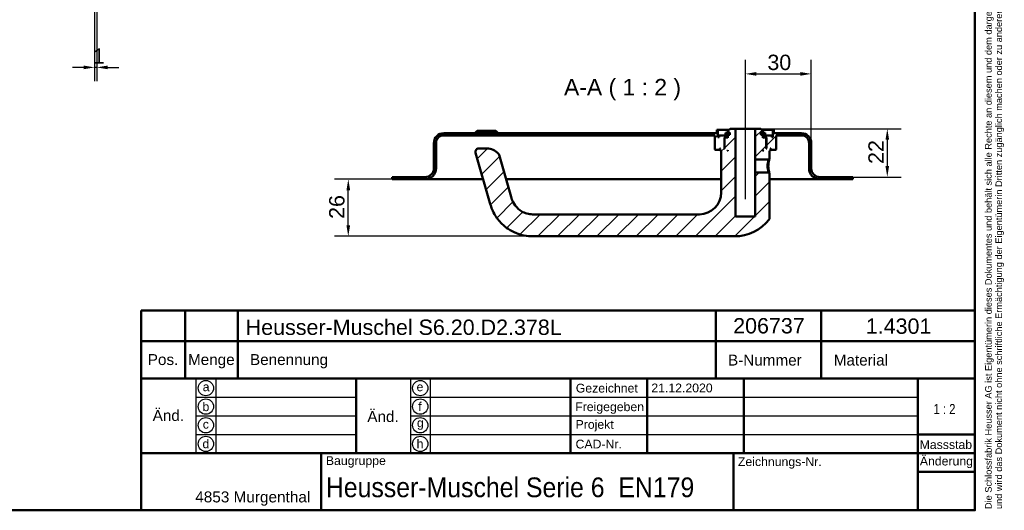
# Model space of a CAD drawing. Header units: millimetres. Extents: x 20 to 833, y 20 to 574.
# Tile 5 of 6: x 385 to 833, y 20 to 244. Entities that reach past the tile are written whole.
import ezdxf
from ezdxf.enums import TextEntityAlignment as Align

# ---------------------------------------------------------------- set-up
doc = ezdxf.new("R2010")
doc.units = ezdxf.units.MM
doc.header["$LTSCALE"] = 2
for name, color, linetype, lineweight in [('Bemaßungen(DIN)', 7, 'Continuous', 25), ('Mittellinie(DIN)', 7, 'Continuous', 25), ('Sichtbare Kanten(DIN)', 7, 'Continuous', 50), ('Skizziergeometrie(DIN)', 7, 'Continuous', 50), ('Skizzierlinie(DIN)', 7, 'Continuous', 25), ('Symbole(DIN)', 7, 'Continuous', 25)]:
    doc.layers.add(name, color=color, linetype=linetype, lineweight=lineweight)
doc.layers.add('Schraffur', color=179, linetype='Continuous', lineweight=9, true_color=0x1e1e47)
doc.styles.add('Aktuell-DIN', font='arial.ttf')
doc.styles.add('Aktuell-DINGroßer Text', font='arial.ttf')
doc.styles.add('STANDARD-DIN~0', font='arial.ttf')
doc.styles.add('Textstil10', font='arial.ttf')
doc.styles.add('Textstil41', font='arial.ttf', dxfattribs={"width": 0.8})
doc.styles.add('Textstil83', font='arial.ttf', dxfattribs={"width": 0.8})
doc.dimstyles.new('CAD-LAN', dxfattribs={"dimscale": 2, "dimtxt": 3.5, "dimasz": 2.5, "dimexe": 3.175, "dimexo": 0, "dimgap": 0.8, "dimtad": 1, "dimrnd": 1e-08, "dimtxsty": 'STANDARD-DIN~0', "dimcen": 0.09, "dimdle": 10, "dimclrd": 250, "dimclre": 250, "dimclrt": 250, "dimadec": 0, "dimazin": 2, "dimtfac": 1, "dimtmove": 0, "dimatfit": 3, "dimfxl": 1, "dimtolj": 1, "dimtzin": 0, "dimlwd": 25, "dimlwe": 25, "dimarcsym": 0})

# ---------------------------------------------------------------- blocks, each defined once
blk = doc.blocks.new('Ränder Standardrahmen')
at = {"layer": 'Skizziergeometrie(DIN)', "flags": 128}
blk.add_lwpolyline([(10, 10), (10, 287), (410, 287), (410, 10), (10, 10)], dxfattribs=at)
blk = doc.blocks.new('Schriftfelder Heusser')
at = {"layer": 'Skizziergeometrie(DIN)'}
for p, q in [((101, 229.92), (101, 236.92)), ((101, 236.92), (291, 236.92)), ((111, 229.92), (111, 236.92)), ((123, 229.92), (123, 236.92)), ((232, 229.92), (232, 236.92)), ((256, 229.92), (256, 236.92)), ((291, 236.92), (291, 229.92)), ((101, 191.42), (101, 229.92)), ((101, 229.92), (291, 229.92)), ((111, 229.92), (111, 221.42)), ((123, 229.92), (123, 221.42)), ((232, 229.92), (232, 221.42)), ((256, 229.92), (256, 221.42)), ((291, 229.92), (291, 191.42)), ((101, 221.42), (291, 221.42)), ((150, 221.42), (150, 204.42)), ((198.85, 221.42), (198.85, 204.42)), ((216.35, 221.42), (216.35, 204.42)), ((238.35, 221.42), (238.35, 204.42)), ((278, 221.42), (278, 191.42)), ((278, 208.67), (291, 208.67)), ((101, 204.42), (291, 204.42)), ((142, 204.42), (142, 191.42)), ((236, 204.42), (236, 191.42)), ((278, 200.17), (291, 200.17)), ((291, 191.42), (101, 191.42))]:
    blk.add_line(p, q, dxfattribs=at)
at = {"layer": 'Skizzierlinie(DIN)'}
for p, q in [((113.5, 221.42), (113.5, 204.42)), ((118, 221.42), (118, 204.42)), ((162.35, 221.42), (162.35, 204.42)), ((166.85, 221.42), (166.85, 204.42)), ((113.5, 217.17), (150, 217.17)), ((162.35, 217.17), (278, 217.17)), ((113.5, 212.92), (150, 212.92)), ((162.35, 212.92), (278, 212.92)), ((113.5, 208.67), (150, 208.67)), ((162.35, 208.67), (278, 208.67))]:
    blk.add_line(p, q, dxfattribs=at)
for centre in [(115.75, 219.25), (164.6, 219.25), (115.75, 215.04), (164.6, 215.04), (115.75, 210.79), (164.6, 210.79), (115.75, 206.54), (164.6, 206.54)]:
    blk.add_circle(centre, 1.75, dxfattribs=at)
at = {"layer": 'Symbole(DIN)', "color": 7, "insert": (293.33, 191.7), "char_height": 1.5, "width": 182.3003, "attachment_point": 1, "rotation": 90, "line_spacing_factor": 0.944221, "style": 'Aktuell-DIN'}
blk.add_mtext('\\fArial|b0|i0;\\H1.5000;Die Schlossfabrik Heusser AG ist Eigentümerin dieses Dokumentes und behält sich alle Rechte an diesem und dem dargestellten Gegenstand vor. Der Empfänger anerkennt diese Rechte\\Pund wird das Dokument nicht ohne schriftliche Ermächtigung der Eigentümerin Dritten zugänglich machen oder zu anderen Zwecken verwenden, zu dem es ihm übergeben worden ist.\\P ', dxfattribs=at)
at = {"layer": 'Symbole(DIN)', "color": 179, "true_color": 0x262659, "style": 'Aktuell-DIN'}
for s, insert, char_height, attachment_point in [('Pos.', (106, 227), 2.489, 2), ('Menge', (117, 227), 2.489, 2), ('Benennung', (125.81, 225.38), 2.489, 4), ('B-Nummer', (234.74, 225.62), 2.489, 4), ('Material', (265.02, 225.62), 2.489, 5), ('\\fArial|b0|i0;a', (115.81, 219.53), 2, 5), ('\\fArial|b0|i0;e', (164.54, 219.53), 2, 5), ('\\fArial|b0|i0;Gezeichnet', (200.05, 219.23), 2, 4), ('\\fArial|b0|i0;b', (115.75, 215), 2, 5), ('\\fArial|b0|i0;f', (164.55, 215.06), 2, 5), ('\\fArial|b0|i0;Freigegeben', (199.92, 216), 2, 1), ('\\fArial|b0|i0;c', (115.75, 211.01), 2, 5), ('\\fArial|b0|i0;g', (164.63, 211.05), 2, 5), ('\\fArial|b0|i0;Projekt', (200, 211.98), 2, 1), ('\\fArial|b0|i0;d', (115.76, 206.55), 2, 5), ('\\fArial|b0|i0;h', (164.55, 206.57), 2, 5), ('\\fArial|b0|i0;CAD-Nr.', (200, 207.5), 2, 1), ('\\fArial|b0|i0;\\H2.0000;Massstab', (284.39, 206.37), 2, 5), ('\\fArial|b0|i0;\\H2.0000;Baugruppe', (143.1, 203.73), 2, 1), ('\\fArial|b0|i0;Zeichnungs-Nr.', (237, 203.5), 2, 1), ('\\fArial|b0|i0;\\H2.5000;4853 Murgenthal', (113.33, 192.46), 2.5, 7)]:
    blk.add_mtext(s, dxfattribs=dict(at, insert=insert, char_height=char_height, attachment_point=attachment_point))
at = {"layer": 'Symbole(DIN)', "color": 179, "true_color": 0x262659, "attachment_point": 5, "style": 'Aktuell-DIN'}
for s, insert, char_height, width in [('Änd.', (107.21, 213), 2.489, 12.3494), ('Änd.', (156.12, 212.76), 2.489, 12.3494), ('\\fArial|b0|i0;Änderung', (284.51, 202.33), 2, 12.1143)]:
    blk.add_mtext(s, dxfattribs=dict(at, insert=insert, char_height=char_height, width=width))
at = {"layer": 'Symbole(DIN)', "color": 7, "insert": (143.1, 196.62), "char_height": 4.5, "width": 90.18, "attachment_point": 4, "style": 'Aktuell-DIN'}
blk.add_mtext('\\fArial|b0|i0;\\W0.90;\\H4.5000;Heusser-Muschel Serie 6  EN179', dxfattribs=at)
at = {"layer": 'Symbole(DIN)', "color": 179, "true_color": 0x262659, "style": 'Textstil10'}
blk.add_attdef('ERSTELLUNGSDATUM_001', (217.26, 218.29), '', height=2, dxfattribs=at)
at = {"layer": 'Symbole(DIN)', "color": 179, "true_color": 0x262659}
for tag, height, style, p in [('AUTOR', 2.49, 'Aktuell-DIN', (240.03, 219.26)), ('KONTROLLDATUM', 2, 'Textstil10', (217.42, 215.04)), ('KONTROLLIERT_VON', 2, 'Textstil10', (239.98, 215.05))]:
    blk.add_attdef(tag, text='', height=height, dxfattribs=dict(at, style=style)).set_placement(p, align=Align.MIDDLE_LEFT)
at = {"layer": 'Symbole(DIN)', "color": 7, "style": 'Textstil83', "width": 0.8}
blk.add_attdef('Anfänglicher_Ansichtsmaßstab_001', (281.57, 213.34), '', height=2.3, dxfattribs=at)
at = {"layer": 'Symbole(DIN)', "color": 179, "true_color": 0x262659, "style": 'Textstil10'}
blk.add_attdef('PROJEKT', text='', height=2, dxfattribs=at).set_placement((217.77, 209.72), align=Align.BOTTOM_LEFT)
at = {"layer": 'Symbole(DIN)', "color": 7, "style": 'Textstil41', "width": 0.8}
blk.add_attdef('STATUS', text='', height=5, dxfattribs=at).set_placement((284.53, 195.86), align=Align.MIDDLE_CENTER)
blk = doc.blocks.new('*D20')
at = {"layer": 'Bemaßungen(DIN)', "color": 250, "linetype": 'Continuous', "lineweight": 25, "true_color": 0x3f3f3f, "transparency": 16777216}
for p, q in [((418.78, 249.06), (418.78, 215.44)), ((419.78, 249.06), (419.78, 215.44)), ((413.78, 221.79), (408.78, 221.79)), ((419.78, 221.79), (418.78, 221.79)), ((424.78, 221.79), (429.78, 221.79))]:
    blk.add_line(p, q, dxfattribs=at)
at = {"layer": 'Bemaßungen(DIN)', "color": 250, "linetype": 'Continuous', "true_color": 0x3f3f3f, "transparency": 16777216}
for points in [[(413.78, 222.62), (413.78, 220.95), (418.78, 221.79)], [(424.78, 222.62), (424.78, 220.95), (419.78, 221.79)]]:
    blk.add_solid(points, dxfattribs=at)
at = {"layer": 'Defpoints', "color": 0, "linetype": 'Continuous', "transparency": 16777216}
for p in [(418.78, 249.06), (419.78, 249.06), (418.78, 221.79)]:
    blk.add_point(p, dxfattribs=at)
at = {"layer": 'Bemaßungen(DIN)', "color": 250, "linetype": 'Continuous', "lineweight": 25, "true_color": 0x3f3f3f, "transparency": 16777216, "insert": (417.99, 230.42), "char_height": 7, "attachment_point": 1, "style": 'STANDARD-DIN~0'}
blk.add_mtext('\\A1;1', dxfattribs=at)
blk = doc.blocks.new('*D24')
at = {"layer": 'Bemaßungen(DIN)', "color": 250, "linetype": 'Continuous', "lineweight": 25, "true_color": 0x3f3f3f, "transparency": 16777216}
for p, q in [((719.92, 193.83), (786.43, 193.83)), ((780.08, 188.83), (780.08, 176.83)), ((764.42, 171.83), (786.43, 171.83))]:
    blk.add_line(p, q, dxfattribs=at)
at = {"layer": 'Bemaßungen(DIN)', "color": 250, "linetype": 'Continuous', "true_color": 0x3f3f3f, "transparency": 16777216}
for points in [[(779.25, 188.83), (780.91, 188.83), (780.08, 193.83)], [(779.25, 176.83), (780.91, 176.83), (780.08, 171.83)]]:
    blk.add_solid(points, dxfattribs=at)
at = {"layer": 'Defpoints', "color": 0, "linetype": 'Continuous', "transparency": 16777216}
for p in [(719.92, 193.83), (764.42, 171.83), (780.08, 171.83)]:
    blk.add_point(p, dxfattribs=at)
at = {"layer": 'Bemaßungen(DIN)', "color": 250, "linetype": 'Continuous', "lineweight": 25, "true_color": 0x3f3f3f, "transparency": 16777216, "insert": (771.45, 177.79), "char_height": 7, "attachment_point": 1, "rotation": 90, "style": 'STANDARD-DIN~0'}
blk.add_mtext('\\A1;22', dxfattribs=at)
blk = doc.blocks.new('*D25')
at = {"layer": 'Bemaßungen(DIN)', "color": 250, "linetype": 'Continuous', "lineweight": 25, "true_color": 0x3f3f3f, "transparency": 16777216}
for p, q in [((715.42, 198.83), (715.42, 225.18)), ((745.42, 187.33), (745.42, 225.18)), ((720.42, 218.83), (740.42, 218.83))]:
    blk.add_line(p, q, dxfattribs=at)
at = {"layer": 'Bemaßungen(DIN)', "color": 250, "linetype": 'Continuous', "true_color": 0x3f3f3f, "transparency": 16777216}
for points in [[(720.42, 219.66), (720.42, 217.99), (715.42, 218.83)], [(740.42, 219.66), (740.42, 217.99), (745.42, 218.83)]]:
    blk.add_solid(points, dxfattribs=at)
at = {"layer": 'Defpoints', "color": 0, "linetype": 'Continuous', "transparency": 16777216}
for p in [(745.42, 218.83), (715.42, 198.83), (745.42, 187.33)]:
    blk.add_point(p, dxfattribs=at)
at = {"layer": 'Bemaßungen(DIN)', "color": 250, "linetype": 'Continuous', "lineweight": 25, "true_color": 0x3f3f3f, "transparency": 16777216, "insert": (725.42, 227.58), "char_height": 7, "attachment_point": 1, "style": 'STANDARD-DIN~0'}
blk.add_mtext('\\A1;30', dxfattribs=at)
blk = doc.blocks.new('*D26')
at = {"layer": 'Bemaßungen(DIN)', "color": 250, "linetype": 'Continuous', "lineweight": 25, "true_color": 0x3f3f3f, "transparency": 16777216}
for p, q in [((554.42, 170.83), (528.07, 170.83)), ((534.42, 149.83), (534.42, 165.83)), ((618.42, 144.83), (528.07, 144.83))]:
    blk.add_line(p, q, dxfattribs=at)
at = {"layer": 'Bemaßungen(DIN)', "color": 250, "linetype": 'Continuous', "true_color": 0x3f3f3f, "transparency": 16777216}
for points in [[(533.58, 165.83), (535.25, 165.83), (534.42, 170.83)], [(533.58, 149.83), (535.25, 149.83), (534.42, 144.83)]]:
    blk.add_solid(points, dxfattribs=at)
at = {"layer": 'Defpoints', "color": 0, "linetype": 'Continuous', "transparency": 16777216}
for p in [(534.42, 170.83), (554.42, 170.83), (618.42, 144.83)]:
    blk.add_point(p, dxfattribs=at)
at = {"layer": 'Bemaßungen(DIN)', "color": 250, "linetype": 'Continuous', "lineweight": 25, "true_color": 0x3f3f3f, "transparency": 16777216, "insert": (525.67, 152.76), "char_height": 7, "attachment_point": 1, "rotation": 90, "style": 'STANDARD-DIN~0'}
blk.add_mtext('\\A1;26', dxfattribs=at)

msp = doc.modelspace()

# ---------------------------------------------------------------- hatches: boundary and pattern name
at = {"layer": 'Schraffur'}
h = msp.add_hatch(dxfattribs=at)
h.set_pattern_fill('ANSI31', color=256, scale=50.8, style=0)
h.set_pattern_definition([(45, (0, 0), (-4.49013, 4.49013), [])])
edge = h.paths.add_edge_path()
edge.add_spline(control_points=[(726.043, 179.828), (726.104, 179.888), (726.166, 179.948), (726.29, 180.068), (726.352, 180.129), (726.415, 180.189)], knot_values=[-0.0518064, -0.0518064, -0.0518064, -0.0518064, -0.0259863, -0.0259863, 0, 0, 0, 0], degree=3, periodic=0)
edge.add_line((726.415, 180.189), (726.415, 183.828))
edge.add_line((726.415, 183.828), (726.715, 183.828))
edge.add_line((726.715, 183.828), (726.915, 184.028))
edge.add_line((726.915, 184.028), (726.915, 184.628))
edge.add_line((726.915, 184.628), (726.715, 184.828))
edge.add_line((726.715, 184.828), (727.015, 184.828))
edge.add_line((727.015, 184.828), (727.015, 184.328))
edge.add_line((727.015, 184.328), (727.115, 184.228))
edge.add_line((727.115, 184.228), (729.215, 184.228))
edge.add_line((729.215, 184.228), (729.415, 184.428))
edge.add_line((729.415, 184.428), (729.415, 190.828))
edge.add_line((729.415, 190.828), (740.915, 190.828))
edge.add_ellipse((740.915, 187.328), major_axis=(0, 3.5), ratio=1, start_angle=270, end_angle=360, ccw=False)
edge.add_line((744.415, 187.328), (744.415, 175.828))
edge.add_ellipse((749.415, 175.828), major_axis=(-5, 0), ratio=1, start_angle=0, end_angle=90)
edge.add_line((749.415, 170.828), (764.415, 170.828))
edge.add_line((764.415, 170.828), (764.415, 171.828))
edge.add_line((764.415, 171.828), (749.415, 171.828))
edge.add_ellipse((749.415, 175.828), major_axis=(0, -4), ratio=1, start_angle=270, end_angle=360, ccw=False)
edge.add_line((745.415, 175.828), (745.415, 187.328))
edge.add_ellipse((740.915, 187.328), major_axis=(4.5, 0), ratio=1, start_angle=0, end_angle=90)
edge.add_line((740.915, 191.828), (728.415, 191.828))
edge.add_line((728.415, 191.828), (728.415, 193.328))
edge.add_line((728.415, 193.328), (727.915, 193.328))
edge.add_line((727.915, 193.328), (727.915, 190.028))
edge.add_line((727.915, 190.028), (727.415, 190.028))
edge.add_line((727.415, 190.028), (727.415, 190.828))
edge.add_line((727.415, 190.828), (724.415, 190.828))
edge.add_line((724.415, 190.828), (724.415, 190.028))
edge.add_line((724.415, 190.028), (725.165, 190.028))
edge.add_line((725.165, 190.028), (724.965, 189.828))
edge.add_line((724.965, 189.828), (724.965, 185.028))
edge.add_line((724.965, 185.028), (725.165, 184.828))
edge.add_line((725.165, 184.828), (724.915, 184.828))
edge.add_line((724.915, 184.828), (724.915, 189.628))
edge.add_line((724.915, 189.628), (724.715, 189.828))
edge.add_line((724.715, 189.828), (723.615, 189.828))
edge.add_line((723.615, 189.828), (723.415, 189.628))
edge.add_line((723.415, 189.628), (723.415, 191.028))
edge.add_line((723.415, 191.028), (724.432, 191.028))
edge.add_line((724.432, 191.028), (724.432, 191.928))
edge.add_line((724.432, 191.928), (722.93, 191.928))
edge.add_line((722.93, 191.928), (722.93, 191.028))
edge.add_line((722.93, 191.028), (722.515, 191.028))
edge.add_line((722.515, 191.028), (722.515, 192.128))
edge.add_line((722.515, 192.128), (723.415, 192.128))
edge.add_line((723.415, 192.128), (723.415, 192.828))
edge.add_line((723.415, 192.828), (722.415, 193.828))
edge.add_line((722.415, 193.828), (719.915, 193.828))
edge.add_line((719.915, 193.828), (719.915, 179.828))
edge.add_line((719.915, 179.828), (726.043, 179.828))
h.paths.add_polyline_path([(723.615, 183.828), (723.415, 183.828), (723.415, 184.028)], flags=0)
edge = h.paths.add_edge_path()
edge.add_spline(control_points=[(726.415, 173.468), (726.353, 173.528), (726.291, 173.588), (726.167, 173.708), (726.105, 173.768), (726.044, 173.828)], knot_values=[-0.0519744, -0.0519744, -0.0519744, -0.0519744, -0.0259872, -0.0259872, -0.0001739, -0.0001739, -0.0001739, -0.0001739], degree=3, periodic=0)
edge.add_line((726.044, 173.828), (719.915, 173.828))
edge.add_line((719.915, 173.828), (719.915, 153.828))
edge.add_line((719.915, 153.828), (710.915, 153.828))
edge.add_line((710.915, 153.828), (710.915, 193.828))
edge.add_line((710.915, 193.828), (708.415, 193.828))
edge.add_line((708.415, 193.828), (707.415, 192.828))
edge.add_line((707.415, 192.828), (707.415, 192.128))
edge.add_line((707.415, 192.128), (708.315, 192.128))
edge.add_line((708.315, 192.128), (708.315, 191.028))
edge.add_line((708.315, 191.028), (707.901, 191.028))
edge.add_line((707.901, 191.028), (707.901, 191.928))
edge.add_line((707.901, 191.928), (706.399, 191.928))
edge.add_line((706.399, 191.928), (706.399, 191.028))
edge.add_line((706.399, 191.028), (707.415, 191.028))
edge.add_line((707.415, 191.028), (707.415, 189.628))
edge.add_line((707.415, 189.628), (707.215, 189.828))
edge.add_line((707.215, 189.828), (706.115, 189.828))
edge.add_line((706.115, 189.828), (705.915, 189.628))
edge.add_line((705.915, 189.628), (705.915, 184.828))
edge.add_line((705.915, 184.828), (705.665, 184.828))
edge.add_line((705.665, 184.828), (705.865, 185.028))
edge.add_line((705.865, 185.028), (705.865, 189.828))
edge.add_line((705.865, 189.828), (705.665, 190.028))
edge.add_line((705.665, 190.028), (706.415, 190.028))
edge.add_line((706.415, 190.028), (706.415, 190.828))
edge.add_line((706.415, 190.828), (703.415, 190.828))
edge.add_line((703.415, 190.828), (703.415, 190.028))
edge.add_line((703.415, 190.028), (702.915, 190.028))
edge.add_line((702.915, 190.028), (702.915, 193.328))
edge.add_line((702.915, 193.328), (702.415, 193.328))
edge.add_line((702.415, 193.328), (702.415, 191.828))
edge.add_line((702.415, 191.828), (577.915, 191.828))
edge.add_ellipse((577.915, 187.328), major_axis=(0, 4.5), ratio=1, start_angle=0, end_angle=90)
edge.add_line((573.415, 187.328), (573.415, 175.828))
edge.add_ellipse((569.415, 175.828), major_axis=(4, 0), ratio=1, start_angle=270, end_angle=360, ccw=False)
edge.add_line((569.415, 171.828), (554.415, 171.828))
edge.add_line((554.415, 171.828), (554.415, 170.828))
edge.add_line((554.415, 170.828), (569.415, 170.828))
edge.add_ellipse((569.415, 175.828), major_axis=(0, -5), ratio=1, start_angle=0, end_angle=90)
edge.add_line((574.415, 175.828), (574.415, 187.328))
edge.add_ellipse((577.915, 187.328), major_axis=(-3.5, 0), ratio=1, start_angle=270, end_angle=360, ccw=False)
edge.add_line((577.915, 190.828), (701.415, 190.828))
edge.add_line((701.415, 190.828), (701.415, 184.428))
edge.add_line((701.415, 184.428), (701.615, 184.228))
edge.add_line((701.615, 184.228), (703.715, 184.228))
edge.add_line((703.715, 184.228), (703.815, 184.328))
edge.add_line((703.815, 184.328), (703.815, 184.828))
edge.add_line((703.815, 184.828), (704.115, 184.828))
edge.add_line((704.115, 184.828), (703.915, 184.628))
edge.add_line((703.915, 184.628), (703.915, 184.028))
edge.add_line((703.915, 184.028), (704.115, 183.828))
edge.add_line((704.115, 183.828), (704.415, 183.828))
edge.add_line((704.415, 183.828), (704.415, 164.828))
edge.add_ellipse((694.415, 164.828), major_axis=(10, 0), ratio=1, start_angle=270, end_angle=360, ccw=False)
edge.add_line((694.415, 154.828), (618.415, 154.828))
edge.add_spline(control_points=[(618.415, 154.828), (617.553, 154.828), (616.688, 154.949), (615.014, 155.411), (614.214, 155.755), (612.337, 156.866), (611.327, 157.759), (609.813, 159.725), (609.125, 160.949), (608.589, 162.817)], knot_values=[-2.1009717, -2.1009717, -2.1009717, -2.1009717, -1.6733657, -1.6733657, -1.2398076, -1.2398076, -0.5829242, -0.5829242, 0, 0, 0, 0], degree=3, periodic=0)
edge.add_line((608.589, 162.817), (603.117, 181.9))
edge.add_ellipse((601.675, 181.487), major_axis=(1.442, 0.413), ratio=1, start_angle=0, end_angle=25.69736)
edge.add_ellipse((597.568, 177.828), major_axis=(5.227, 4.656), ratio=1, start_angle=0, end_angle=48.30264)
edge.add_line((597.568, 184.828), (593.865, 184.828))
edge.add_ellipse((593.865, 183.328), major_axis=(0, 1.5), ratio=1, start_angle=0, end_angle=106)
edge.add_line((592.423, 182.915), (598.976, 160.06))
edge.add_spline(control_points=[(598.976, 160.06), (599.392, 158.611), (599.866, 156.98), (601.982, 153.287), (603.129, 151.801), (606.142, 148.863), (608.312, 147.328), (613.36, 145.321), (615.886, 144.828), (618.415, 144.828)], knot_values=[-3.2102713, -3.2102713, -3.2102713, -3.2102713, -2.3203268, -2.3203268, -1.6298469, -1.6298469, -0.7587623, -0.7587623, 0, 0, 0, 0], degree=3, periodic=0)
edge.add_line((618.415, 144.828), (710.415, 144.828))
edge.add_ellipse((710.415, 164.828), major_axis=(0, -20), ratio=1, start_angle=0, end_angle=52.14319)
edge.add_spline(control_points=[(726.206, 152.554), (726.273, 152.642), (726.326, 152.74), (726.406, 152.971), (726.416, 153.084), (726.415, 153.168)], knot_values=[-0.0457659, -0.0457659, -0.0457659, -0.0457659, -0.0251549, -0.0251549, 0, 0, 0, 0], degree=3, periodic=0)
edge.add_line((726.415, 153.168), (726.415, 173.468))
h.paths.add_polyline_path([(707.415, 183.828), (707.215, 183.828), (707.415, 184.028)], flags=0)

# ---------------------------------------------------------------- linework, layer by layer
at = {"layer": 'Mittellinie(DIN)', "linetype": 'Continuous'}
msp.add_line((715.415, 161.828), (715.415, 198.828), dxfattribs=at)
at = {"layer": 'Sichtbare Kanten(DIN)'}
for p, q in [((702.915, 193.328), (702.415, 193.328)), ((702.415, 193.328), (702.415, 191.828)), ((702.915, 190.028), (702.915, 193.328)), ((702.915, 193.328), (707.915, 193.328)), ((708.415, 193.828), (707.415, 192.828)), ((710.915, 193.828), (708.415, 193.828)), ((710.915, 153.828), (710.915, 193.828)), ((710.915, 193.828), (719.915, 193.828)), ((722.415, 193.828), (719.915, 193.828)), ((719.915, 193.828), (719.915, 179.828)), ((723.415, 192.828), (722.415, 193.828)), ((722.915, 193.328), (727.915, 193.328)), ((728.415, 193.328), (727.915, 193.328)), ((727.915, 193.328), (727.915, 190.028)), ((728.415, 191.828), (728.415, 193.328)), ((702.415, 191.828), (577.915, 191.828)), ((577.915, 190.828), (701.415, 190.828)), ((593.165, 192.828), (592.165, 191.828)), ((593.165, 192.828), (601.665, 192.828)), ((601.665, 192.828), (602.665, 191.828)), ((701.415, 190.828), (701.415, 184.428)), ((703.415, 190.028), (702.915, 190.028)), ((706.415, 190.828), (703.415, 190.828)), ((703.415, 190.828), (703.415, 190.028)), ((705.865, 189.828), (705.665, 190.028)), ((705.665, 190.028), (706.415, 190.028)), ((705.865, 185.028), (705.865, 189.828)), ((705.865, 189.828), (706.115, 189.828)), ((706.115, 189.828), (705.915, 189.628)), ((705.915, 189.628), (705.915, 184.828)), ((707.215, 189.828), (706.115, 189.828)), ((707.901, 191.928), (706.399, 191.928)), ((706.399, 191.928), (706.399, 191.028)), ((706.399, 191.028), (707.415, 191.028)), ((706.415, 190.028), (706.415, 190.828)), ((706.415, 190.828), (707.415, 190.828)), ((707.415, 190.028), (706.415, 190.028)), ((707.415, 189.628), (707.215, 189.828)), ((707.415, 189.828), (707.215, 189.828)), ((707.415, 192.828), (707.415, 192.128)), ((707.415, 192.128), (708.315, 192.128)), ((707.415, 191.028), (707.415, 189.628)), ((707.901, 191.028), (707.901, 191.928)), ((708.315, 191.928), (707.901, 191.928)), ((708.315, 191.028), (707.901, 191.028)), ((708.315, 192.128), (708.315, 191.028)), ((722.515, 191.028), (722.515, 192.128)), ((722.515, 192.128), (723.415, 192.128)), ((722.93, 191.928), (722.515, 191.928)), ((722.93, 191.028), (722.515, 191.028)), ((724.432, 191.928), (722.93, 191.928)), ((722.93, 191.928), (722.93, 191.028)), ((723.415, 192.128), (723.415, 192.828)), ((723.415, 189.628), (723.415, 191.028)), ((723.415, 191.028), (724.432, 191.028)), ((723.415, 190.828), (724.415, 190.828)), ((724.415, 190.028), (723.415, 190.028)), ((723.615, 189.828), (723.415, 189.628)), ((723.615, 189.828), (723.415, 189.828)), ((724.715, 189.828), (723.615, 189.828)), ((727.415, 190.828), (724.415, 190.828)), ((724.415, 190.828), (724.415, 190.028)), ((724.415, 190.028), (725.165, 190.028)), ((724.432, 191.028), (724.432, 191.928)), ((724.915, 189.628), (724.715, 189.828)), ((724.715, 189.828), (724.965, 189.828)), ((724.915, 184.828), (724.915, 189.628)), ((725.165, 190.028), (724.965, 189.828)), ((724.965, 189.828), (724.965, 185.028)), ((727.415, 190.028), (727.415, 190.828)), ((727.915, 190.028), (727.415, 190.028)), ((740.915, 191.828), (728.415, 191.828)), ((729.415, 184.428), (729.415, 190.828)), ((729.415, 190.828), (740.915, 190.828)), ((573.415, 187.328), (573.415, 175.828)), ((574.415, 175.828), (574.415, 187.328)), ((597.568, 184.828), (593.865, 184.828)), ((701.415, 184.428), (701.615, 184.228)), ((701.615, 184.228), (703.715, 184.228)), ((703.715, 184.228), (703.815, 184.328)), ((703.715, 184.228), (703.915, 184.228)), ((703.815, 184.328), (703.815, 184.828)), ((703.815, 184.828), (704.115, 184.828)), ((703.915, 184.328), (703.815, 184.328)), ((704.115, 184.828), (703.915, 184.628)), ((703.915, 184.628), (703.915, 184.028)), ((703.915, 184.028), (704.115, 183.828)), ((705.665, 184.828), (705.865, 185.028)), ((705.915, 184.828), (705.665, 184.828)), ((705.915, 185.028), (705.865, 185.028)), ((707.215, 183.828), (707.415, 184.028)), ((707.415, 184.028), (707.415, 183.828)), ((723.415, 183.828), (723.415, 184.028)), ((723.415, 184.028), (723.615, 183.828)), ((724.965, 185.028), (724.915, 185.028)), ((725.165, 184.828), (724.915, 184.828)), ((724.965, 185.028), (725.165, 184.828)), ((726.915, 184.628), (726.715, 184.828)), ((726.715, 184.828), (727.015, 184.828)), ((726.715, 183.828), (726.915, 184.028)), ((726.915, 184.028), (726.915, 184.628)), ((727.015, 184.328), (726.915, 184.328)), ((726.915, 184.228), (727.115, 184.228)), ((727.015, 184.828), (727.015, 184.328)), ((727.015, 184.328), (727.115, 184.228)), ((727.115, 184.228), (729.215, 184.228)), ((729.215, 184.228), (729.415, 184.428)), ((744.415, 187.328), (744.415, 175.828)), ((745.415, 175.828), (745.415, 187.328)), ((592.423, 182.915), (598.976, 160.06)), ((608.589, 162.817), (603.117, 181.9)), ((704.115, 183.828), (704.415, 183.828)), ((704.415, 183.828), (704.415, 164.828)), ((707.415, 183.828), (707.215, 183.828)), ((719.915, 179.828), (726.043, 179.828)), ((719.915, 173.828), (719.915, 179.828)), ((723.615, 183.828), (723.415, 183.828)), ((726.043, 179.828), (726.415, 180.189)), ((726.415, 180.189), (726.415, 183.828)), ((726.415, 183.828), (726.715, 183.828)), ((569.415, 171.828), (554.415, 171.828)), ((554.415, 171.828), (554.415, 170.828)), ((554.415, 170.828), (569.415, 170.828)), ((569.415, 170.828), (584.415, 170.828)), ((595.889, 170.828), (584.415, 170.828)), ((704.415, 170.828), (606.292, 170.828)), ((726.044, 173.828), (719.915, 173.828)), ((719.915, 173.828), (719.915, 153.828)), ((726.416, 173.468), (726.044, 173.828)), ((726.415, 153.168), (726.415, 173.468)), ((734.415, 170.828), (726.415, 170.828)), ((734.415, 170.828), (749.415, 170.828)), ((764.415, 171.828), (749.415, 171.828)), ((749.415, 170.828), (764.415, 170.828)), ((764.415, 170.828), (764.415, 171.828)), ((694.415, 154.828), (618.415, 154.828)), ((719.915, 153.828), (710.915, 153.828)), ((618.415, 144.828), (710.415, 144.828))]:
    msp.add_line(p, q, dxfattribs=at)
for centre, radius, start, end in [((577.915, 187.328), 4.5, 90, 180), ((577.915, 187.328), 3.5, 90, 180), ((740.915, 187.328), 4.5, 0, 90), ((740.915, 187.328), 3.5, 0, 90), ((593.865, 183.328), 1.5, 90, 196), ((597.568, 177.828), 7, 41.69736, 90), ((601.675, 181.487), 1.5, 16, 41.69736), ((569.415, 175.828), 4, 270, 0), ((569.415, 175.828), 5, 270, 0), ((749.415, 175.828), 5, 180, 270), ((749.415, 175.828), 4, 180, 270), ((694.415, 164.828), 10, 270, 0), ((710.415, 164.828), 20, 270, 322.14319)]:
    msp.add_arc(centre, radius, start, end, dxfattribs=at)
for points, knots in [([(726.043, 179.828), (726.043, 179.828), (726.035, 179.802), (726.017, 179.752), (725.948, 179.551), (725.734, 178.941), (725.605, 178.135), (725.541, 177.733), (725.498, 177.281), (725.497, 176.829), (725.497, 176.377), (725.54, 175.925), (725.604, 175.522), (725.732, 174.716), (725.947, 174.106), (726.018, 173.905), (726.035, 173.854), (726.044, 173.828), (726.044, 173.828)], [2.6438643, 2.6438643, 2.6438643, 2.6438643, 2.7193751, 2.7193751, 2.7193751, 3.0215279, 3.0215279, 3.0215279, 3.1726043, 3.1726043, 3.1726043, 3.3236807, 3.3236807, 3.3236807, 3.6258335, 3.6258335, 3.6258335, 3.7015558, 3.7015558, 3.7015558, 3.7015558]), ([(726.416, 173.468), (726.416, 173.467), (726.371, 173.608), (725.982, 174.803), (725.806, 176.829), (725.984, 178.856), (726.371, 180.048), (726.415, 180.189), (726.415, 180.189)], [-1.5862861, -1.5862861, -1.5862861, -1.5862861, -1.510764, -1.2086112, -1.0575348, -0.9064584, -0.6043056, -0.5287898, -0.5287898, -0.5287898, -0.5287898]), ([(618.415, 154.828), (617.553, 154.828), (616.688, 154.949), (615.014, 155.411), (614.214, 155.755), (612.337, 156.866), (611.327, 157.759), (609.813, 159.725), (609.125, 160.949), (608.589, 162.817)], [-2.1009717, -2.1009717, -2.1009717, -2.1009717, -1.6733657, -1.6733657, -1.2398076, -1.2398076, -0.5829242, -0.5829242, 0, 0, 0, 0]), ([(598.976, 160.06), (599.392, 158.611), (599.866, 156.98), (601.982, 153.287), (603.129, 151.801), (606.142, 148.863), (608.312, 147.328), (613.36, 145.321), (615.886, 144.828), (618.415, 144.828)], [-3.2102713, -3.2102713, -3.2102713, -3.2102713, -2.3203268, -2.3203268, -1.6298469, -1.6298469, -0.7587623, -0.7587623, 0, 0, 0, 0]), ([(726.206, 152.555), (726.273, 152.642), (726.326, 152.74), (726.406, 152.971), (726.416, 153.084), (726.416, 153.168)], [-0.04576592, -0.04576592, -0.04576592, -0.04576592, -0.02515487, -0.02515487, 0, 0, 0, 0])]:
    msp.add_open_spline(points, degree=3, knots=knots, dxfattribs=at)

# ---------------------------------------------------------------- block references
at = {"xscale": 2, "yscale": 2, "zscale": 2}
msp.add_blockref('Ränder Standardrahmen', (0, 0), dxfattribs=at)
msp.add_blockref('Schriftfelder Heusser', (238, -362.833), dxfattribs=at).add_auto_attribs({'ERSTELLUNGSDATUM_001': '21.12.2020', 'Anfänglicher_Ansichtsmaßstab_001': '1 : 2'})

# ---------------------------------------------------------------- texts
at = {"layer": 'Symbole(DIN)', "color": 7, "insert": (632.743, 206.828), "char_height": 7.4676, "attachment_point": 7, "style": 'Aktuell-DINGroßer Text'}
msp.add_mtext('A-A ( 1 : 2 )', dxfattribs=at)
at = {"layer": 'Symbole(DIN)', "color": 7, "char_height": 7, "attachment_point": 1, "style": 'Aktuell-DIN'}
for s, insert, width in [('{\\fArial|b0|i0;\\H7.0000;206737}', (709.83, 107.58), 32.62043), ('{\\fArial|b0|i0;\\H7.0000;Heusser-Muschel S6.20.D2.378L}', (487.659, 106.906), 144.02821), ('{\\fArial|b0|i0;\\H7.0000;1.4301}', (770.274, 107.401), 29.89939)]:
    msp.add_mtext(s, dxfattribs=dict(at, insert=insert, width=width))

# ---------------------------------------------------------------- dimensions: what is measured, and where the dimension line sits
at = {"layer": 'Bemaßungen(DIN)', "color": 250, "linetype": 'Continuous', "lineweight": 25, "true_color": 0x3f3f3f}
for base, p1, p2, angle, override, picture, middle in [((418.784, 221.788), (419.784, 249.06), (418.784, 249.06), 180, {"dimgap": 0.8, "dimdec": 2, "dimtol": 0, "dimlim": 0, "dimtp": 0, "dimtm": 0, "dimtdec": 2, "dimtofl": 1, "dimatfit": 1}, '*D20', (419.284, 221.788)), ((745.415, 218.828), (715.415, 198.828), (745.415, 187.328), 180, {"dimgap": 0.8, "dimdec": 2, "dimtol": 0, "dimlim": 0, "dimtp": 0, "dimtm": 0, "dimtdec": 2, "dimtofl": 0, "dimatfit": 1}, '*D25', (730.415, 218.828)), ((780.079, 171.828), (719.915, 193.828), (764.415, 171.828), 90, {"dimgap": 0.8, "dimdec": 2, "dimtol": 0, "dimlim": 0, "dimtp": 0, "dimtm": 0, "dimtdec": 2, "dimtofl": 0, "dimatfit": 1}, '*D24', (780.079, 182.828)), ((534.415, 170.828), (618.415, 144.828), (554.415, 170.828), 270, {"dimgap": 0.8, "dimdec": 2, "dimtol": 0, "dimlim": 0, "dimtp": 0, "dimtm": 0, "dimtdec": 2, "dimtofl": 0, "dimatfit": 1}, '*D26', (534.415, 157.828))]:
    dim = msp.add_linear_dim(base=base, p1=p1, p2=p2, angle=angle, dimstyle='CAD-LAN', override=override, dxfattribs=at)
    dim.commit()
    dim.dimension.update_dxf_attribs({"geometry": picture, "text_midpoint": middle, "dimtype": 160})

doc.saveas('drawing.dxf')
